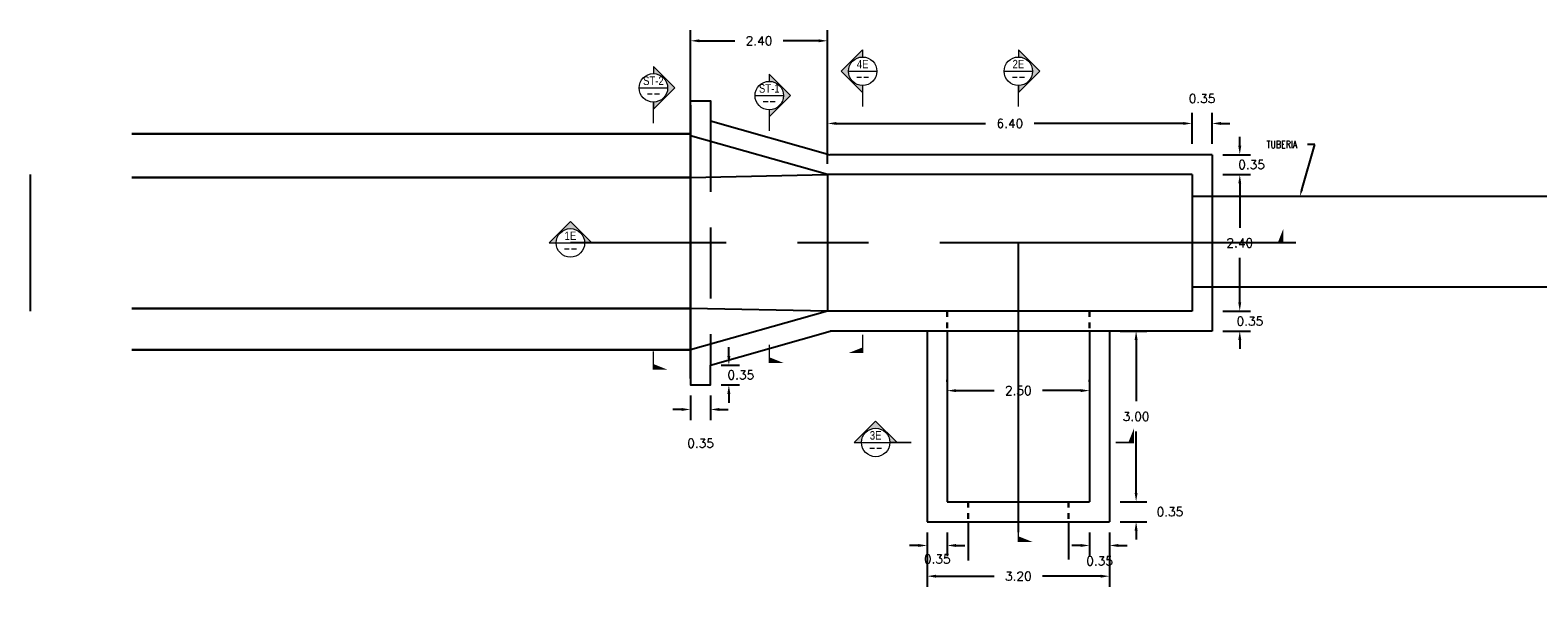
# Model space of a CAD drawing. Header units: metres. Extents: x 725561 to 725799, y 9150913 to 9151110.
# Tile 17 of 36: x 725592 to 725618, y 9150965 to 9150975. Entities that reach past the tile are written whole.
import ezdxf
from ezdxf import colors
from ezdxf.entities.mleader import LeaderData, LeaderLine
from ezdxf.enums import TextEntityAlignment as Align
from ezdxf.math import Vec2, Vec3

# ---------------------------------------------------------------- set-up
doc = ezdxf.new("R2010")
doc.units = ezdxf.units.M
for name, pattern in [('CENTER', [2, 1.25, -0.25, 0.25, -0.25]), ('DASHED2', [0.375, 0.25, -0.125]), ('HIDDEN', [0.375, 0.25, -0.125])]:
    doc.linetypes.add(name, pattern=pattern)
doc.layers.add('_Esctructura', color=1, linetype='Continuous', lineweight=30)
doc.layers.add('Textos', color=7, linetype='Continuous', lineweight=20)
for name, color, linetype in [('Layer1 (.05 Center )', 8, 'CENTER'), ('Layer1 (.05 HIDDEN)', 8, 'HIDDEN'), ('Layer1 (.05)', 8, 'Continuous'), ('Layer10 (.30)', 90, 'Continuous'), ('Layer2 (.10)', 1, 'Continuous'), ('Layer3 (.10)', 3, 'Continuous')]:
    doc.layers.add(name, color=color, linetype=linetype)
doc.styles.add('AIR-Simplex.(0.80)', font='simplex.shx', dxfattribs={"width": 0.8})
doc.styles.add('arial', font='arial.ttf', dxfattribs={"width": 0.8})
doc.styles.add('SIMPLEX', font='simplex.shx')
doc.dimstyles.new('AIR-125 A3-RV', dxfattribs={"dimscale": 0.125, "dimtxt": 1.25, "dimasz": 1.25, "dimexe": 1.5, "dimexo": 1.5, "dimgap": 1.5, "dimtad": 0, "dimtih": 1, "dimtoh": 1, "dimzin": 1, "dimdsep": 46, "dimtxsty": 'SIMPLEX', "dimcen": 1.5, "dimdle": 1.5, "dimclrd": 1, "dimclre": 1, "dimclrt": 7, "dimadec": 0, "dimazin": 0, "dimtfac": 1, "dimtofl": 0, "dimtmove": 2, "dimatfit": 3, "dimfxl": 1.5, "dimtolj": 1, "dimtzin": 1, "dimarcsym": 0})

# ---------------------------------------------------------------- blocks, each defined once
blk = doc.blocks.new('*U59')
at = {"layer": 'Textos'}
blk.add_hatch(color=256, dxfattribs=at).paths.add_polyline_path([(0, 7.5), (0, 5, -1), (0, -5), (0, -7.5), (7.5, 0)])
blk.add_line((-5, 0), (5, 0), dxfattribs=at)
blk.add_lwpolyline([(0, -5), (0, -7.5), (7.5, 0), (0, 7.5), (0, 5)], dxfattribs=at)
at = {"layer": 'Textos', "const_width": 0.5}
for points in [[(0, -5), (0, -12.5)], [(0, -165.44), (0, -159.01)]]:
    blk.add_lwpolyline(points, dxfattribs=at)
at = {"layer": 'Textos'}
blk.add_circle((0, 0), 5, dxfattribs=at)
blk.add_solid([(0, -165.44), (5, -165.44), (0, -163.44)], dxfattribs=at)
at = {"layer": 'Textos', "style": 'arial', "width": 0.8, "flags": 8}
blk.add_attdef('A', text='', height=3, dxfattribs=at).set_placement((0, 2.5), align=Align.MIDDLE_CENTER)
at = {"layer": 'Textos', "style": 'SIMPLEX', "width": 0.643678, "flags": 8}
blk.add_attdef(' DWG.125 ', text='', height=2.25, dxfattribs=at).set_placement((-4, -3), (4, -3), align=Align.FIT)
blk = doc.blocks.new('*U58')
at = {"layer": 'Textos'}
blk.add_hatch(color=256, dxfattribs=at).paths.add_polyline_path([(-7.5, 0), (-5, 0, -1), (5, 0), (7.5, 0), (0, 7.5)])
blk.add_line((-5, 0), (5, 0), dxfattribs=at)
blk.add_lwpolyline([(5, 0), (7.5, 0), (0, 7.5), (-7.5, 0), (-5, 0)], dxfattribs=at)
at = {"layer": 'Textos', "const_width": 0.5}
for points in [[(5, 0), (12.5, 0)], [(250.37, 0), (243.94, 0)]]:
    blk.add_lwpolyline(points, dxfattribs=at)
at = {"layer": 'Textos'}
blk.add_circle((0, 0), 5, dxfattribs=at)
blk.add_solid([(250.37, 0), (250.37, 5), (248.37, 0)], dxfattribs=at)
at = {"layer": 'Textos', "style": 'arial', "width": 0.8, "flags": 8}
blk.add_attdef('A', text='', height=3, dxfattribs=at).set_placement((0, 2.5), align=Align.MIDDLE_CENTER)
at = {"layer": 'Textos', "style": 'SIMPLEX', "width": 0.643678, "flags": 8}
blk.add_attdef(' DWG.125 ', text='', height=2.25, dxfattribs=at).set_placement((-4, -3), (4, -3), align=Align.FIT)
blk = doc.blocks.new('*D913')
at = {"layer": 'Defpoints', "color": 0, "transparency": 16777216}
for p in [(725612.35, 9150972.648), (725612.35, 9150970.248), (725612.837, 9150970.248)]:
    blk.add_point(p, dxfattribs=at)
at = {"layer": 'Layer3 (.10)', "color": 1, "lineweight": -2, "transparency": 16777216}
for p, q in [((725612.537, 9150972.648), (725613.025, 9150972.648)), ((725612.837, 9150972.492), (725612.837, 9150971.714)), ((725612.837, 9150970.405), (725612.837, 9150971.183)), ((725612.537, 9150970.248), (725613.025, 9150970.248))]:
    blk.add_line(p, q, dxfattribs=at)
at = {"layer": 'Layer3 (.10)', "color": 1, "transparency": 16777216}
for points in [[(725612.811, 9150972.492), (725612.863, 9150972.492), (725612.837, 9150972.648)], [(725612.811, 9150970.405), (725612.863, 9150970.405), (725612.837, 9150970.248)]]:
    blk.add_solid(points, dxfattribs=at)
at = {"layer": 'Layer3 (.10)', "color": 7, "transparency": 16777216, "insert": (725612.837, 9150971.448), "char_height": 0.1562, "attachment_point": 5, "style": 'SIMPLEX'}
blk.add_mtext('\\A1;2.40', dxfattribs=at)
blk = doc.blocks.new('*D914')
at = {"layer": 'Defpoints', "color": 0, "transparency": 16777216}
for p in [(725612, 9150973.547), (725612, 9150972.998), (725605.6, 9150972.648)]:
    blk.add_point(p, dxfattribs=at)
at = {"layer": 'Layer3 (.10)', "color": 1, "lineweight": -2, "transparency": 16777216}
for p, q in [((725605.6, 9150972.836), (725605.6, 9150973.735)), ((725612, 9150973.186), (725612, 9150973.735)), ((725605.756, 9150973.547), (725608.374, 9150973.547)), ((725611.844, 9150973.547), (725609.225, 9150973.547))]:
    blk.add_line(p, q, dxfattribs=at)
at = {"layer": 'Layer3 (.10)', "color": 1, "transparency": 16777216}
for points in [[(725605.756, 9150973.573), (725605.756, 9150973.521), (725605.6, 9150973.547)], [(725611.844, 9150973.573), (725611.844, 9150973.521), (725612, 9150973.547)]]:
    blk.add_solid(points, dxfattribs=at)
at = {"layer": 'Layer3 (.10)', "color": 7, "transparency": 16777216, "insert": (725608.8, 9150973.547), "char_height": 0.1562, "attachment_point": 5, "style": 'SIMPLEX'}
blk.add_mtext('\\A1;6.40', dxfattribs=at)
blk = doc.blocks.new('*D915')
at = {"layer": 'Defpoints', "color": 0, "transparency": 16777216}
for p in [(725603.195, 9150974.999), (725603.195, 9150973.487), (725605.6, 9150973.23)]:
    blk.add_point(p, dxfattribs=at)
at = {"layer": 'Layer3 (.10)', "color": 1, "lineweight": -2, "transparency": 16777216}
for p, q in [((725603.195, 9150973.674), (725603.195, 9150975.187)), ((725603.351, 9150974.999), (725603.972, 9150974.999)), ((725605.444, 9150974.999), (725604.823, 9150974.999)), ((725605.6, 9150973.417), (725605.6, 9150975.187))]:
    blk.add_line(p, q, dxfattribs=at)
at = {"layer": 'Layer3 (.10)', "color": 1, "transparency": 16777216}
for points in [[(725603.351, 9150975.025), (725603.351, 9150974.973), (725603.195, 9150974.999)], [(725605.444, 9150975.025), (725605.444, 9150974.973), (725605.6, 9150974.999)]]:
    blk.add_solid(points, dxfattribs=at)
at = {"layer": 'Layer3 (.10)', "color": 7, "transparency": 16777216, "insert": (725604.397, 9150974.999), "char_height": 0.1562, "attachment_point": 5, "style": 'SIMPLEX'}
blk.add_mtext('\\A1;2.40', dxfattribs=at)
blk = doc.blocks.new('*D1001')
at = {"layer": 'Defpoints', "color": 0, "transparency": 16777216}
for p in [(725603.195, 9150968.952), (725603.545, 9150968.952), (725603.545, 9150968.521)]:
    blk.add_point(p, dxfattribs=at)
at = {"layer": 'Layer3 (.10)', "color": 1, "lineweight": -2, "transparency": 16777216}
for p, q in [((725603.195, 9150968.764), (725603.195, 9150968.333)), ((725603.545, 9150968.764), (725603.545, 9150968.333)), ((725603.038, 9150968.521), (725602.882, 9150968.521)), ((725603.701, 9150968.521), (725603.857, 9150968.521))]:
    blk.add_line(p, q, dxfattribs=at)
at = {"layer": 'Layer3 (.10)', "color": 1, "transparency": 16777216}
for points in [[(725603.038, 9150968.547), (725603.038, 9150968.495), (725603.195, 9150968.521)], [(725603.701, 9150968.547), (725603.701, 9150968.495), (725603.545, 9150968.521)]]:
    blk.add_solid(points, dxfattribs=at)
at = {"layer": 'Layer3 (.10)', "color": 7, "transparency": 16777216, "insert": (725603.37, 9150967.927), "char_height": 0.1562, "attachment_point": 5, "style": 'SIMPLEX'}
blk.add_mtext('\\A1;0.35', dxfattribs=at)
blk = doc.blocks.new('*D1002')
at = {"layer": 'Defpoints', "color": 0, "transparency": 16777216}
for p in [(725603.545, 9150969.302), (725603.867, 9150969.302), (725603.545, 9150968.952)]:
    blk.add_point(p, dxfattribs=at)
at = {"layer": 'Layer3 (.10)', "color": 1, "lineweight": -2, "transparency": 16777216}
for p, q in [((725603.867, 9150969.458), (725603.867, 9150969.614)), ((725603.732, 9150969.302), (725604.055, 9150969.302)), ((725603.732, 9150968.952), (725604.055, 9150968.952)), ((725603.867, 9150968.795), (725603.867, 9150968.639))]:
    blk.add_line(p, q, dxfattribs=at)
at = {"layer": 'Layer3 (.10)', "color": 1, "transparency": 16777216}
for points in [[(725603.841, 9150969.458), (725603.893, 9150969.458), (725603.867, 9150969.302)], [(725603.841, 9150968.795), (725603.893, 9150968.795), (725603.867, 9150968.952)]]:
    blk.add_solid(points, dxfattribs=at)
at = {"layer": 'Layer3 (.10)', "color": 7, "transparency": 16777216, "insert": (725604.077, 9150969.127), "char_height": 0.1562, "attachment_point": 5, "style": 'SIMPLEX'}
blk.add_mtext('\\A1;0.35', dxfattribs=at)
blk = doc.blocks.new('*D916')
at = {"layer": 'Defpoints', "color": 0, "transparency": 16777216}
for p in [(725610.55, 9150969.898), (725610.55, 9150966.898), (725611.017, 9150966.898)]:
    blk.add_point(p, dxfattribs=at)
at = {"layer": 'Layer3 (.10)', "color": 1, "lineweight": -2, "transparency": 16777216}
for p, q in [((725610.737, 9150969.898), (725611.204, 9150969.898)), ((725611.017, 9150969.742), (725611.017, 9150968.664)), ((725611.017, 9150967.055), (725611.017, 9150968.133)), ((725610.737, 9150966.898), (725611.204, 9150966.898))]:
    blk.add_line(p, q, dxfattribs=at)
at = {"layer": 'Layer3 (.10)', "color": 1, "transparency": 16777216}
for points in [[(725610.991, 9150969.742), (725611.043, 9150969.742), (725611.017, 9150969.898)], [(725610.991, 9150967.055), (725611.043, 9150967.055), (725611.017, 9150966.898)]]:
    blk.add_solid(points, dxfattribs=at)
at = {"layer": 'Layer3 (.10)', "color": 7, "transparency": 16777216, "insert": (725611.017, 9150968.398), "char_height": 0.1562, "attachment_point": 5, "style": 'SIMPLEX'}
blk.add_mtext('\\A1;3.00', dxfattribs=at)
blk = doc.blocks.new('*D1003')
at = {"layer": 'Defpoints', "color": 0, "transparency": 16777216}
for p in [(725610.2, 9150968.852), (725607.7, 9150968.821), (725610.2, 9150968.821)]:
    blk.add_point(p, dxfattribs=at)
at = {"layer": 'Layer3 (.10)', "color": 1, "lineweight": -2, "transparency": 16777216}
for p, q in [((725607.7, 9150969.009), (725607.7, 9150969.039)), ((725607.856, 9150968.852), (725608.524, 9150968.852)), ((725610.044, 9150968.852), (725609.375, 9150968.852)), ((725610.2, 9150969.009), (725610.2, 9150969.039))]:
    blk.add_line(p, q, dxfattribs=at)
at = {"layer": 'Layer3 (.10)', "color": 1, "transparency": 16777216}
for points in [[(725607.856, 9150968.878), (725607.856, 9150968.826), (725607.7, 9150968.852)], [(725610.044, 9150968.878), (725610.044, 9150968.826), (725610.2, 9150968.852)]]:
    blk.add_solid(points, dxfattribs=at)
at = {"layer": 'Layer3 (.10)', "color": 7, "transparency": 16777216, "insert": (725608.95, 9150968.852), "char_height": 0.1562, "attachment_point": 5, "style": 'SIMPLEX'}
blk.add_mtext('\\A1;2.50', dxfattribs=at)
blk = doc.blocks.new('*U62')
at = {"layer": 'Textos'}
blk.add_hatch(color=256, dxfattribs=at).paths.add_polyline_path([(0, 7.5), (0, 5, 1), (0, -5), (0, -7.5), (-7.5, 0)])
blk.add_line((-5, 0), (5, 0), dxfattribs=at)
blk.add_lwpolyline([(0, -5), (0, -7.5), (-7.5, 0), (0, 7.5), (0, 5)], dxfattribs=at)
at = {"layer": 'Textos', "const_width": 0.5}
for points in [[(0, -5), (0, -12.5)], [(0, -99.06), (0, -92.63)]]:
    blk.add_lwpolyline(points, dxfattribs=at)
at = {"layer": 'Textos'}
blk.add_circle((0, 0), 5, dxfattribs=at)
blk.add_solid([(0, -99.06), (-5, -99.06), (0, -97.06)], dxfattribs=at)
at = {"layer": 'Textos', "style": 'arial', "width": 0.8, "flags": 8}
blk.add_attdef('A', text='', height=3, dxfattribs=at).set_placement((0, 2.5), align=Align.MIDDLE_CENTER)
at = {"layer": 'Textos', "style": 'SIMPLEX', "width": 0.643678, "flags": 8}
blk.add_attdef(' DWG.125 ', text='', height=2.25, dxfattribs=at).set_placement((-4, -3), (4, -3), align=Align.FIT)
blk = doc.blocks.new('*U63')
at = {"layer": 'Textos'}
blk.add_hatch(color=256, dxfattribs=at).paths.add_polyline_path([(-7.5, 0), (-5, 0, -1), (5, 0), (7.5, 0), (0, 7.5)])
blk.add_line((-5, 0), (5, 0), dxfattribs=at)
blk.add_lwpolyline([(5, 0), (7.5, 0), (0, 7.5), (-7.5, 0), (-5, 0)], dxfattribs=at)
at = {"layer": 'Textos', "const_width": 0.5}
for points in [[(5, 0), (12.5, 0)], [(90.73, 0), (84.3, 0)]]:
    blk.add_lwpolyline(points, dxfattribs=at)
at = {"layer": 'Textos'}
blk.add_circle((0, 0), 5, dxfattribs=at)
blk.add_solid([(90.73, 0), (90.73, 5), (88.73, 0)], dxfattribs=at)
at = {"layer": 'Textos', "style": 'arial', "width": 0.8, "flags": 8}
blk.add_attdef('A', text='', height=3, dxfattribs=at).set_placement((0, 2.5), align=Align.MIDDLE_CENTER)
at = {"layer": 'Textos', "style": 'SIMPLEX', "width": 0.643678, "flags": 8}
blk.add_attdef(' DWG.125 ', text='', height=2.25, dxfattribs=at).set_placement((-4, -3), (4, -3), align=Align.FIT)
blk = doc.blocks.new('*D945')
at = {"layer": 'Defpoints', "color": 0, "transparency": 16777216}
for p in [(725610.55, 9150966.898), (725611.017, 9150966.898), (725610.55, 9150966.548)]:
    blk.add_point(p, dxfattribs=at)
at = {"layer": 'Layer3 (.10)', "color": 1, "lineweight": -2, "transparency": 16777216}
for p, q in [((725611.017, 9150967.055), (725611.017, 9150967.211)), ((725610.737, 9150966.898), (725611.204, 9150966.898)), ((725610.737, 9150966.548), (725611.204, 9150966.548)), ((725611.017, 9150966.392), (725611.017, 9150966.236))]:
    blk.add_line(p, q, dxfattribs=at)
at = {"layer": 'Layer3 (.10)', "color": 1, "transparency": 16777216}
for points in [[(725610.991, 9150967.055), (725611.043, 9150967.055), (725611.017, 9150966.898)], [(725610.991, 9150966.392), (725611.043, 9150966.392), (725611.017, 9150966.548)]]:
    blk.add_solid(points, dxfattribs=at)
at = {"layer": 'Layer3 (.10)', "color": 7, "transparency": 16777216, "insert": (725611.611, 9150966.723), "char_height": 0.1562, "attachment_point": 5, "style": 'SIMPLEX'}
blk.add_mtext('\\A1;0.35', dxfattribs=at)
blk = doc.blocks.new('*D946')
at = {"layer": 'Defpoints', "color": 0, "transparency": 16777216}
for p in [(725607.35, 9150966.548), (725610.55, 9150966.548), (725610.55, 9150965.591)]:
    blk.add_point(p, dxfattribs=at)
at = {"layer": 'Layer3 (.10)', "color": 1, "lineweight": -2, "transparency": 16777216}
for p, q in [((725607.35, 9150966.361), (725607.35, 9150965.403)), ((725610.55, 9150966.361), (725610.55, 9150965.403)), ((725607.506, 9150965.591), (725608.524, 9150965.591)), ((725610.394, 9150965.591), (725609.375, 9150965.591))]:
    blk.add_line(p, q, dxfattribs=at)
at = {"layer": 'Layer3 (.10)', "color": 1, "transparency": 16777216}
for points in [[(725607.506, 9150965.617), (725607.506, 9150965.565), (725607.35, 9150965.591)], [(725610.394, 9150965.617), (725610.394, 9150965.565), (725610.55, 9150965.591)]]:
    blk.add_solid(points, dxfattribs=at)
at = {"layer": 'Layer3 (.10)', "color": 7, "transparency": 16777216, "insert": (725608.95, 9150965.591), "char_height": 0.1562, "attachment_point": 5, "style": 'SIMPLEX'}
blk.add_mtext('\\A1;3.20', dxfattribs=at)
blk = doc.blocks.new('*D947')
at = {"layer": 'Defpoints', "color": 0, "transparency": 16777216}
for p in [(725607.35, 9150966.548), (725607.7, 9150966.548), (725607.7, 9150966.131)]:
    blk.add_point(p, dxfattribs=at)
at = {"layer": 'Layer3 (.10)', "color": 1, "lineweight": -2, "transparency": 16777216}
for p, q in [((725607.35, 9150966.361), (725607.35, 9150965.943)), ((725607.7, 9150966.361), (725607.7, 9150965.943)), ((725607.194, 9150966.131), (725607.037, 9150966.131)), ((725607.856, 9150966.131), (725608.012, 9150966.131))]:
    blk.add_line(p, q, dxfattribs=at)
at = {"layer": 'Layer3 (.10)', "color": 1, "transparency": 16777216}
for points in [[(725607.194, 9150966.157), (725607.194, 9150966.105), (725607.35, 9150966.131)], [(725607.856, 9150966.157), (725607.856, 9150966.105), (725607.7, 9150966.131)]]:
    blk.add_solid(points, dxfattribs=at)
at = {"layer": 'Layer3 (.10)', "color": 7, "transparency": 16777216, "insert": (725607.525, 9150965.893), "char_height": 0.1562, "attachment_point": 5, "style": 'SIMPLEX'}
blk.add_mtext('\\A1;0.35', dxfattribs=at)
blk = doc.blocks.new('*D948')
at = {"layer": 'Defpoints', "color": 0, "transparency": 16777216}
for p in [(725610.2, 9150966.548), (725610.55, 9150966.548), (725610.55, 9150966.131)]:
    blk.add_point(p, dxfattribs=at)
at = {"layer": 'Layer3 (.10)', "color": 1, "lineweight": -2, "transparency": 16777216}
for p, q in [((725610.2, 9150966.361), (725610.2, 9150965.943)), ((725610.55, 9150966.361), (725610.55, 9150965.943)), ((725610.044, 9150966.131), (725609.887, 9150966.131)), ((725610.706, 9150966.131), (725610.862, 9150966.131))]:
    blk.add_line(p, q, dxfattribs=at)
at = {"layer": 'Layer3 (.10)', "color": 1, "transparency": 16777216}
for points in [[(725610.044, 9150966.157), (725610.044, 9150966.105), (725610.2, 9150966.131)], [(725610.706, 9150966.157), (725610.706, 9150966.105), (725610.55, 9150966.131)]]:
    blk.add_solid(points, dxfattribs=at)
at = {"layer": 'Layer3 (.10)', "color": 7, "transparency": 16777216, "insert": (725610.375, 9150965.859), "char_height": 0.1562, "attachment_point": 5, "style": 'SIMPLEX'}
blk.add_mtext('\\A1;0.35', dxfattribs=at)
blk = doc.blocks.new('*D949')
at = {"layer": 'Defpoints', "color": 0, "transparency": 16777216}
for p in [(725612.35, 9150970.248), (725612.35, 9150969.898), (725612.837, 9150969.898)]:
    blk.add_point(p, dxfattribs=at)
at = {"layer": 'Layer3 (.10)', "color": 1, "lineweight": -2, "transparency": 16777216}
for p, q in [((725612.837, 9150970.405), (725612.837, 9150970.561)), ((725612.537, 9150970.248), (725613.025, 9150970.248)), ((725612.537, 9150969.898), (725613.025, 9150969.898)), ((725612.837, 9150969.742), (725612.837, 9150969.586))]:
    blk.add_line(p, q, dxfattribs=at)
at = {"layer": 'Layer3 (.10)', "color": 1, "transparency": 16777216}
for points in [[(725612.811, 9150970.405), (725612.863, 9150970.405), (725612.837, 9150970.248)], [(725612.811, 9150969.742), (725612.863, 9150969.742), (725612.837, 9150969.898)]]:
    blk.add_solid(points, dxfattribs=at)
at = {"layer": 'Layer3 (.10)', "color": 7, "transparency": 16777216, "insert": (725613.015, 9150970.073), "char_height": 0.1562, "attachment_point": 5, "style": 'SIMPLEX'}
blk.add_mtext('\\A1;0.35', dxfattribs=at)
blk = doc.blocks.new('*D950')
at = {"layer": 'Defpoints', "color": 0, "transparency": 16777216}
for p in [(725612.35, 9150972.998), (725612.35, 9150972.648), (725612.837, 9150972.648)]:
    blk.add_point(p, dxfattribs=at)
at = {"layer": 'Layer3 (.10)', "color": 1, "lineweight": -2, "transparency": 16777216}
for p, q in [((725612.837, 9150973.155), (725612.837, 9150973.311)), ((725612.537, 9150972.998), (725613.025, 9150972.998)), ((725612.537, 9150972.648), (725613.025, 9150972.648)), ((725612.837, 9150972.492), (725612.837, 9150972.336))]:
    blk.add_line(p, q, dxfattribs=at)
at = {"layer": 'Layer3 (.10)', "color": 1, "transparency": 16777216}
for points in [[(725612.811, 9150973.155), (725612.863, 9150973.155), (725612.837, 9150972.998)], [(725612.811, 9150972.492), (725612.863, 9150972.492), (725612.837, 9150972.648)]]:
    blk.add_solid(points, dxfattribs=at)
at = {"layer": 'Layer3 (.10)', "color": 7, "transparency": 16777216, "insert": (725613.044, 9150972.823), "char_height": 0.1562, "attachment_point": 5, "style": 'SIMPLEX'}
blk.add_mtext('\\A1;0.35', dxfattribs=at)
blk = doc.blocks.new('*D951')
at = {"layer": 'Defpoints', "color": 0, "transparency": 16777216}
for p in [(725612.35, 9150973.547), (725612, 9150972.998), (725612.35, 9150972.998)]:
    blk.add_point(p, dxfattribs=at)
at = {"layer": 'Layer3 (.10)', "color": 1, "lineweight": -2, "transparency": 16777216}
for p, q in [((725612, 9150973.186), (725612, 9150973.735)), ((725612.35, 9150973.186), (725612.35, 9150973.735)), ((725611.844, 9150973.547), (725611.687, 9150973.547)), ((725612.506, 9150973.547), (725612.662, 9150973.547))]:
    blk.add_line(p, q, dxfattribs=at)
at = {"layer": 'Layer3 (.10)', "color": 1, "transparency": 16777216}
for points in [[(725611.844, 9150973.573), (725611.844, 9150973.521), (725612, 9150973.547)], [(725612.506, 9150973.573), (725612.506, 9150973.521), (725612.35, 9150973.547)]]:
    blk.add_solid(points, dxfattribs=at)
at = {"layer": 'Layer3 (.10)', "color": 7, "transparency": 16777216, "insert": (725612.175, 9150973.985), "char_height": 0.1562, "attachment_point": 5, "style": 'SIMPLEX'}
blk.add_mtext('\\A1;0.35', dxfattribs=at)
blk = doc.blocks.new('*U65')
at = {"layer": 'Textos'}
blk.add_hatch(color=256, dxfattribs=at).paths.add_polyline_path([(0, 7.5), (0, 5, -1), (0, -5), (0, -7.5), (7.5, 0)])
blk.add_line((-5, 0), (5, 0), dxfattribs=at)
blk.add_lwpolyline([(0, -5), (0, -7.5), (7.5, 0), (0, 7.5), (0, 5)], dxfattribs=at)
at = {"layer": 'Textos', "const_width": 0.5}
for points in [[(0, -5), (0, -12.5)], [(0, -99.06), (0, -92.63)]]:
    blk.add_lwpolyline(points, dxfattribs=at)
at = {"layer": 'Textos'}
blk.add_circle((0, 0), 5, dxfattribs=at)
blk.add_solid([(0, -99.06), (5, -99.06), (0, -97.06)], dxfattribs=at)
at = {"layer": 'Textos', "style": 'arial', "width": 0.8, "flags": 8}
blk.add_attdef('A', text='', height=3, dxfattribs=at).set_placement((0, 2.5), align=Align.MIDDLE_CENTER)
at = {"layer": 'Textos', "style": 'SIMPLEX', "width": 0.643678, "flags": 8}
blk.add_attdef(' DWG.125 ', text='', height=2.25, dxfattribs=at).set_placement((-4, -3), (4, -3), align=Align.FIT)
blk = doc.blocks.new('*U66')
at = {"layer": 'Textos'}
blk.add_hatch(color=256, dxfattribs=at).paths.add_polyline_path([(0, 7.5), (0, 5, -1), (0, -5), (0, -7.5), (7.5, 0)])
blk.add_line((-5, 0), (5, 0), dxfattribs=at)
blk.add_lwpolyline([(0, -5), (0, -7.5), (7.5, 0), (0, 7.5), (0, 5)], dxfattribs=at)
at = {"layer": 'Textos', "const_width": 0.5}
for points in [[(0, -5), (0, -12.5)], [(0, -93.96), (0, -87.53)]]:
    blk.add_lwpolyline(points, dxfattribs=at)
at = {"layer": 'Textos'}
blk.add_circle((0, 0), 5, dxfattribs=at)
blk.add_solid([(0, -93.96), (5, -93.96), (0, -91.96)], dxfattribs=at)
at = {"layer": 'Textos', "style": 'arial', "width": 0.8, "flags": 8}
blk.add_attdef('A', text='', height=3, dxfattribs=at).set_placement((0, 2.5), align=Align.MIDDLE_CENTER)
at = {"layer": 'Textos', "style": 'SIMPLEX', "width": 0.643678, "flags": 8}
blk.add_attdef(' DWG.125 ', text='', height=2.25, dxfattribs=at).set_placement((-4, -3), (4, -3), align=Align.FIT)

msp = doc.modelspace()

# ---------------------------------------------------------------- linework, layer by layer
at = {"layer": '_Esctructura'}
for p, q in [((725603.195, 9150973.366), (725603.195, 9150973.866)), ((725603.195, 9150973.366), (725593.386, 9150973.366)), ((725603.195, 9150973.366), (725603.195, 9150969.566)), ((725603.195, 9150972.598), (725593.387, 9150972.598)), ((725603.195, 9150970.298), (725593.386, 9150970.298)), ((725603.195, 9150969.566), (725593.386, 9150969.566)), ((725603.195, 9150969.066), (725603.195, 9150969.566))]:
    msp.add_line(p, q, dxfattribs=at)
at = {"layer": '_Esctructura', "color": 5, "linetype": 'DASHED2', "ltscale": 0.1}
for p, q in [((725607.7, 9150970.248), (725607.7, 9150969.948)), ((725610.2, 9150970.248), (725610.2, 9150969.948))]:
    msp.add_line(p, q, dxfattribs=at)
at = {"layer": '_Esctructura', "color": 3, "linetype": 'DASHED2', "ltscale": 0.1}
for p, q in [((725608.07, 9150966.898), (725608.07, 9150966.548)), ((725609.83, 9150966.898), (725609.83, 9150966.548))]:
    msp.add_line(p, q, dxfattribs=at)
at = {"layer": 'Layer1 (.05 Center )', "ltscale": 5}
for points in [[(725613.82, 9150971.448), (725601.085, 9150971.448)], [(725608.95, 9150966.366), (725608.95, 9150971.448)]]:
    msp.add_lwpolyline(points, dxfattribs=at)
at = {"layer": 'Layer1 (.05 HIDDEN)', "ltscale": 5}
msp.add_lwpolyline([(725603.545, 9150973.595), (725603.545, 9150969.302)], dxfattribs=at)
at = {"layer": 'Layer1 (.05)'}
for p, q in [((725682, 9150972.261), (725612, 9150972.261)), ((725682, 9150970.671), (725612, 9150970.671))]:
    msp.add_line(p, q, dxfattribs=at)
for points in [[(725608.07, 9150966.548), (725608.07, 9150965.868)], [(725609.83, 9150966.548), (725609.83, 9150965.887)]]:
    msp.add_lwpolyline(points, dxfattribs=at)
at = {"layer": 'Layer10 (.30)'}
for p, q in [((725605.6, 9150972.648), (725603.195, 9150973.331)), ((725612.35, 9150972.998), (725605.648, 9150972.998)), ((725612.35, 9150972.998), (725612.35, 9150969.898)), ((725612, 9150972.648), (725605.6, 9150972.648)), ((725612, 9150972.648), (725612, 9150970.248)), ((725605.6, 9150970.248), (725603.195, 9150969.566)), ((725612, 9150970.248), (725605.6, 9150970.248)), ((725612.35, 9150969.898), (725605.648, 9150969.898)), ((725607.35, 9150969.898), (725607.35, 9150966.548)), ((725607.7, 9150969.898), (725607.7, 9150966.898)), ((725610.2, 9150969.898), (725610.2, 9150966.898)), ((725610.55, 9150969.898), (725610.55, 9150966.548)), ((725607.7, 9150966.898), (725610.2, 9150966.898)), ((725607.35, 9150966.548), (725610.55, 9150966.548))]:
    msp.add_line(p, q, dxfattribs=at)
for points in [[(725603.195, 9150973.331), (725603.195, 9150973.945), (725603.545, 9150973.945), (725603.545, 9150973.595), (725605.648, 9150972.998)], [(725603.195, 9150969.566), (725603.195, 9150968.952), (725603.545, 9150968.952), (725603.545, 9150969.302), (725605.648, 9150969.898)]]:
    msp.add_lwpolyline(points, dxfattribs=at)
at = {"layer": 'Layer2 (.10)'}
for points in [[(725591.6, 9150972.648), (725591.6, 9150970.248)], [(725603.195, 9150972.598), (725605.6, 9150972.648)], [(725605.6, 9150972.648), (725605.6, 9150970.248)], [(725605.6, 9150970.248), (725603.195, 9150970.298)]]:
    msp.add_lwpolyline(points, dxfattribs=at)

# ---------------------------------------------------------------- block references
ref = msp.add_blockref('*U62', (725606.216, 9150974.464), dxfattribs=dict(xscale=0.05, yscale=0.05, zscale=0.05))
ref.add_attrib('A', '4E', dxfattribs={"layer": 'Textos', "height": 0.15, "style": 'arial', "width": 0.8}).set_placement((725606.216, 9150974.589), align=Align.MIDDLE_CENTER)
ref.add_attrib(' DWG.125 ', ' -- ', dxfattribs={"layer": 'Textos', "height": 0.1125, "style": 'SIMPLEX', "width": 0.82963}).set_placement((725606.016, 9150974.314), (725606.416, 9150974.314), align=Align.FIT)
ref = msp.add_blockref('*U59', (725608.95, 9150974.464), dxfattribs=dict(xscale=0.05, yscale=0.05, zscale=0.05))
ref.add_attrib('A', '2E', dxfattribs={"layer": 'Textos', "height": 0.15, "style": 'arial', "width": 0.8}).set_placement((725608.95, 9150974.589), align=Align.MIDDLE_CENTER)
ref.add_attrib(' DWG.125 ', ' -- ', dxfattribs={"layer": 'Textos', "height": 0.1125, "style": 'SIMPLEX', "width": 0.82963}).set_placement((725608.75, 9150974.314), (725609.15, 9150974.314), align=Align.FIT)
ref = msp.add_blockref('*U65', (725602.542, 9150974.172), dxfattribs=dict(xscale=0.05, yscale=0.05, zscale=0.05))
ref.add_attrib('A', 'ST-2', dxfattribs={"layer": 'Textos', "height": 0.15, "style": 'arial', "width": 0.8}).set_placement((725602.542, 9150974.297), align=Align.MIDDLE_CENTER)
ref.add_attrib(' DWG.125 ', ' -- ', dxfattribs={"layer": 'Textos', "height": 0.1125, "style": 'SIMPLEX', "width": 0.82963}).set_placement((725602.342, 9150974.022), (725602.742, 9150974.022), align=Align.FIT)
ref = msp.add_blockref('*U66', (725604.576, 9150974.037), dxfattribs=dict(xscale=0.05, yscale=0.05, zscale=0.05))
ref.add_attrib('A', 'ST-1', dxfattribs={"layer": 'Textos', "height": 0.15, "style": 'arial', "width": 0.8}).set_placement((725604.576, 9150974.162), align=Align.MIDDLE_CENTER)
ref.add_attrib(' DWG.125 ', ' -- ', dxfattribs={"layer": 'Textos', "height": 0.1125, "style": 'SIMPLEX', "width": 0.82963}).set_placement((725604.376, 9150973.887), (725604.776, 9150973.887), align=Align.FIT)
ref = msp.add_blockref('*U58', (725601.085, 9150971.448), dxfattribs=dict(xscale=0.05, yscale=0.05, zscale=0.05))
ref.add_attrib('A', '1E', dxfattribs={"layer": 'Textos', "height": 0.15, "style": 'arial', "width": 0.8}).set_placement((725601.085, 9150971.573), align=Align.MIDDLE_CENTER)
ref.add_attrib(' DWG.125 ', ' -- ', dxfattribs={"layer": 'Textos', "height": 0.1125, "style": 'SIMPLEX', "width": 0.82963}).set_placement((725600.885, 9150971.298), (725601.285, 9150971.298), align=Align.FIT)
ref = msp.add_blockref('*U63', (725606.444, 9150967.941), dxfattribs=dict(xscale=0.05, yscale=0.05, zscale=0.05))
ref.add_attrib('A', '3E', dxfattribs={"layer": 'Textos', "height": 0.15, "style": 'arial', "width": 0.8}).set_placement((725606.444, 9150968.066), align=Align.MIDDLE_CENTER)
ref.add_attrib(' DWG.125 ', ' -- ', dxfattribs={"layer": 'Textos', "height": 0.1125, "style": 'SIMPLEX', "width": 0.82963}).set_placement((725606.244, 9150967.791), (725606.644, 9150967.791), align=Align.FIT)

# ---------------------------------------------------------------- dimensions: what is measured, and where the dimension line sits
at = {"layer": 'Layer3 (.10)'}
for base, p1, p2, picture, middle in [((725603.19483, 9150974.99935), (725605.59977, 9150973.22955), (725603.19483, 9150973.48694), '*D915', (725604.3973, 9150974.99935)), ((725612.35, 9150973.547), (725612, 9150972.998), (725612.35, 9150972.998), '*D951', (725612.175, 9150973.985)), ((725612, 9150973.547), (725605.6, 9150972.648), (725612, 9150972.998), '*D914', (725608.8, 9150973.547)), ((725603.545, 9150968.521), (725603.195, 9150968.952), (725603.545, 9150968.952), '*D1001', (725603.37, 9150967.927)), ((725610.2, 9150968.852), (725607.7, 9150968.821), (725610.2, 9150968.821), '*D1003', (725608.95, 9150968.852)), ((725610.55, 9150965.591), (725607.35, 9150966.548), (725610.55, 9150966.548), '*D946', (725608.95, 9150965.591))]:
    dim = msp.add_linear_dim(base=base, p1=p1, p2=p2, dimstyle='AIR-125 A3-RV', dxfattribs=at)
    dim.commit()
    dim.dimension.update_dxf_attribs({"geometry": picture, "text_midpoint": middle})
for base, p1, p2, picture, middle in [((725612.837, 9150972.648), (725612.35, 9150972.998), (725612.35, 9150972.648), '*D950', (725613.044, 9150972.823)), ((725612.837, 9150969.898), (725612.35, 9150970.248), (725612.35, 9150969.898), '*D949', (725613.015, 9150970.073)), ((725603.867, 9150969.302), (725603.545, 9150968.952), (725603.545, 9150969.302), '*D1002', (725604.077, 9150969.127))]:
    dim = msp.add_linear_dim(base=base, p1=p1, p2=p2, angle=90, dimstyle='AIR-125 A3-RV', dxfattribs=at)
    dim.commit()
    dim.dimension.update_dxf_attribs({"geometry": picture, "text_midpoint": middle, "dimtype": 160})
for base, p1, p2, picture, middle in [((725612.837, 9150970.248), (725612.35, 9150972.648), (725612.35, 9150970.248), '*D913', (725612.837, 9150971.448)), ((725611.017, 9150966.898), (725610.55, 9150969.898), (725610.55, 9150966.898), '*D916', (725611.017, 9150968.398)), ((725611.017, 9150966.898), (725610.55, 9150966.548), (725610.55, 9150966.898), '*D945', (725611.611, 9150966.723))]:
    dim = msp.add_linear_dim(base=base, p1=p1, p2=p2, angle=90, dimstyle='AIR-125 A3-RV', dxfattribs=at)
    dim.commit()
    dim.dimension.update_dxf_attribs({"geometry": picture, "text_midpoint": middle})
for base, p1, p2, picture, middle in [((725607.7, 9150966.131), (725607.35, 9150966.548), (725607.7, 9150966.548), '*D947', (725607.525, 9150965.893)), ((725610.55, 9150966.131), (725610.2, 9150966.548), (725610.55, 9150966.548), '*D948', (725610.375, 9150965.859))]:
    dim = msp.add_linear_dim(base=base, p1=p1, p2=p2, dimstyle='AIR-125 A3-RV', dxfattribs=at)
    dim.commit()
    dim.dimension.update_dxf_attribs({"geometry": picture, "text_midpoint": middle, "dimtype": 160})

# ---------------------------------------------------------------- leaders
ml = msp.add_multileader_mtext('Standard', dxfattribs=at)
ml.set_content('{\\C0;TUBERIA}', color=7, style='AIR-Simplex.(0.80)')
ml.set_leader_properties(color=1, linetype='ByLayer', lineweight=-1)
ml.build(insert=Vec2(0, 0))
ml.multileader.update_dxf_attribs({"text_left_attachment_type": 2, "text_right_attachment_type": 2, "dogleg_length": 0.125, "arrow_head_size": 0.125})
ctx = ml.context
ctx.base_point, ctx.char_height, ctx.arrow_head_size, ctx.landing_gap_size, ctx.plane_origin = Vec3(725613.184, 9150973.178), 0.125, 0.125, 0.125, Vec3(725614.168, 9150972.919)
ctx.left_attachment, ctx.right_attachment = 2, 2
notes = []
notes.append((ctx, [(1, (1, 1, 0), (725614.154, 9150973.178), (-1, 0), 0.125, [(0, [(725613.891, 9150972.261)], 0, [])])]))
ctx.mtext.insert, ctx.mtext.flow_direction = Vec3(725613.309, 9150973.24), 5
for ctx, leaders in notes:
    for number, flags, end, landing, length, lines in leaders:
        leader = LeaderData()
        leader.index, (leader.has_last_leader_line, leader.has_dogleg_vector, leader.attachment_direction) = number, flags
        leader.last_leader_point, leader.dogleg_vector, leader.dogleg_length = Vec3(end), Vec3(landing), length
        for number, points, colour, breaks in lines:
            line = LeaderLine()
            line.index, line.vertices, line.color, line.breaks = number, Vec3.list(points), colors.encode_raw_color(colour), breaks
            leader.lines.append(line)
        ctx.leaders.append(leader)

doc.saveas('drawing.dxf')
